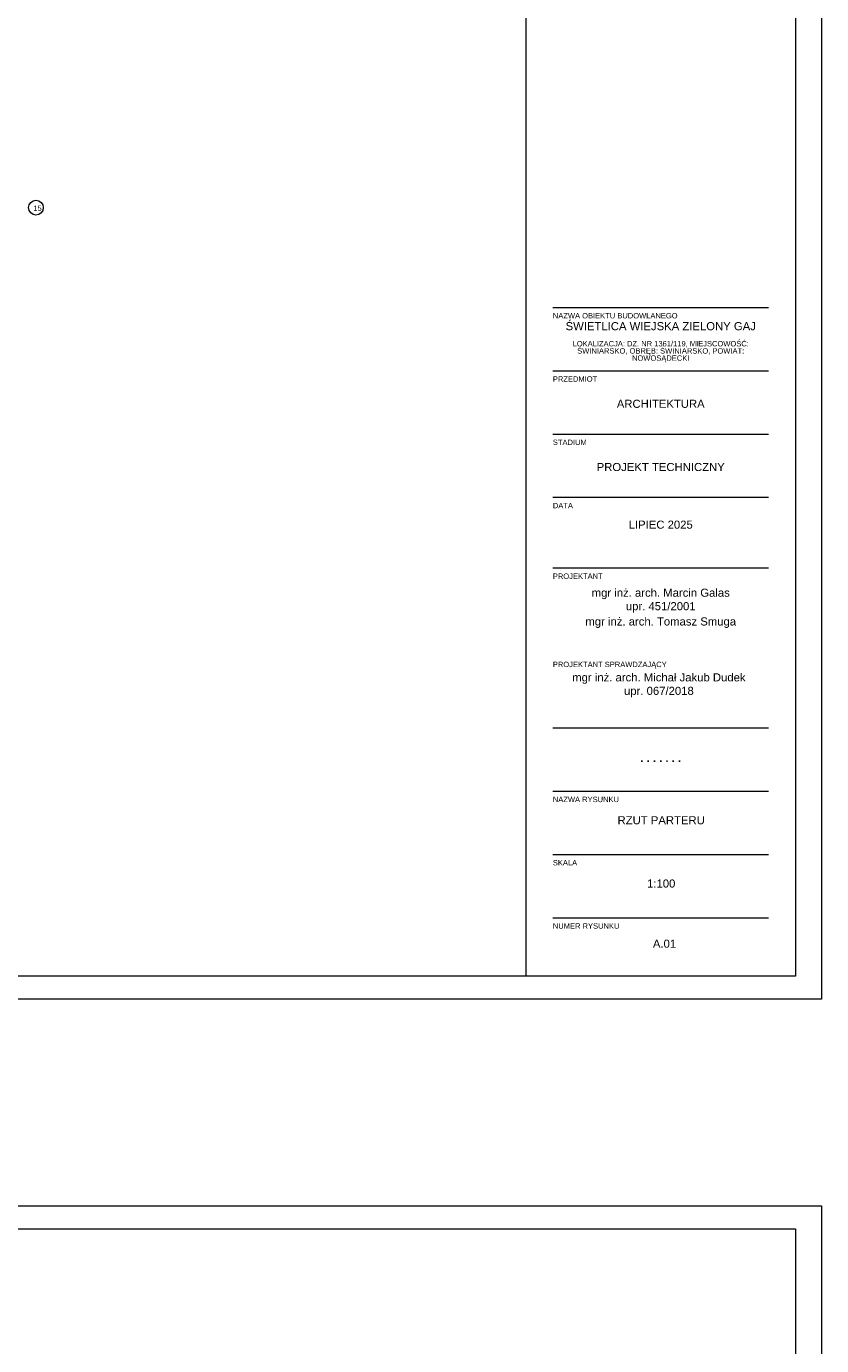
# Model space of a CAD drawing. Header units: millimetres. Extents: x -115268 to 140687, y -37779 to 24471.
# Tile 109 of 256: x 54373 to 55848, y -7935 to -5489. Entities that reach past the tile are written whole.
import ezdxf

# ---------------------------------------------------------------- set-up
doc = ezdxf.new("R2010")
doc.units = ezdxf.units.MM
doc.layers.get('0').update_dxf_attribs({"lineweight": 9})
doc.layers.add('A_CIENKA', color=7, linetype='Continuous', lineweight=9)
doc.layers.add('A_WYMIAR', color=253, linetype='Continuous', lineweight=5, transparency=0.2)
doc.styles.add('Arial', font='arial.ttf')

# ---------------------------------------------------------------- blocks, each defined once
blk = doc.blocks.new('METRYKA11')
for p, q in [((7511378.7, 5508935.2), (7511378.7, 5506025.2)), ((7511878.7, 5508935.2), (7511878.7, 5506025.2)), ((7511428.7, 5507265.3), (7511828.7, 5507265.3)), ((7511428.7, 5507147.9), (7511828.7, 5507147.9)), ((7511428.7, 5507030.5), (7511828.7, 5507030.5)), ((7511428.7, 5506913.2), (7511828.7, 5506913.2)), ((7511428.7, 5506782.2), (7511828.7, 5506782.2)), ((7511428.7, 5506485.6), (7511828.7, 5506485.6)), ((7511428.7, 5506368.2), (7511828.7, 5506368.2)), ((7511428.7, 5506250.9), (7511828.7, 5506250.9)), ((7511428.7, 5506133.5), (7511828.7, 5506133.5))]:
    blk.add_line(p, q)
at = {"ltscale": 80, "char_height": 10, "attachment_point": 1, "style": 'Arial'}
for s, insert, width in [('NAZWA OBIEKTU BUDOWLANEGO', (7511428.7, 5507255), 390.836), ('{\\fArial|b0|i0|c238|p34;PRZEDMIOT}', (7511428.7, 5507137.6), 135.734), ('{\\fArial|b0|i0|c238|p34;STADIUM}', (7511428.7, 5507020.2), 135.734), ('DATA', (7511428.7, 5506902.9), 135.734), ('{\\fArial|b0|i0|c238|p34;PROJEKTANT}', (7511428.7, 5506771.9), 135.734), ('PROJEKTANT SPRAWDZAJĄCY', (7511428.7, 5506608.3), 214.014), ('{\\fArial|b0|i0|c238|p34;NAZWA RYSUNKU}', (7511428.7, 5506357.9), 135.734), ('SKALA', (7511428.7, 5506240.5), 135.734), ('{\\fArial|b0|i0|c238|p34;NUMER RYSUNKU}', (7511428.7, 5506123.2), 135.734)]:
    blk.add_mtext(s, dxfattribs=dict(at, insert=insert, width=width))
at = {"char_height": 15, "width": 400, "attachment_point": 1, "style": 'Arial'}
for s, insert in [('\\pxsm0.8,qc;ŚWIETLICA WIEJSKA ZIELONY GAJ\\P\\psm0.6;\\P\\psm0.8;{\\H0.66667x;LOKALIZACJA: DZ. NR 1361/119, MIEJSCOWOŚĆ: ŚWINIARSKO, OBRĘB: ŚWINIARSKO, POWIAT: NOWOSĄDECKI}', (7511428.7, 5507238.1)), ('\\pxqc;ARCHITEKTURA', (7511428.7, 5507094.2)), ('\\pxqc;PROJEKT TECHNICZNY', (7511428.7, 5506976.9)), ('\\pxqc;LIPIEC 2025', (7511428.7, 5506870)), ('\\pxqc;{\\H0.2x;\\P\\P}mgr inż. arch. Marcin Galas\\Pupr. 451/2001{\\H0.20002x;\\P\\H0.6666x;\\P}mgr inż. arch. Tomasz Smuga', (7511428.7, 5506753.8)), ('\\pxqc;{\\H0.2x;\\P\\P}mgr inż. arch. Michał Jakub Dudek\\Pupr. 067/2018', (7511425.3, 5506596.8))]:
    blk.add_mtext(s, dxfattribs=dict(at, insert=insert))
at = {"insert": (7511428.7, 5506437.3), "char_height": 15, "width": 400, "attachment_point": 1}
blk.add_mtext('\\pxqc;{\\fArial|b1|i0|c238|p34;.^I.^I.^I.^I.^I.^I.}', dxfattribs=at)

msp = doc.modelspace()

# ---------------------------------------------------------------- linework, layer by layer
for p, q in [((55799.31832, -3134.56722), (55799.31832, -7250.13865)), ((55349.31832, -7024.44964), (55749.31832, -7024.44964)), ((55349.31832, -7141.81729), (55749.31832, -7141.81729)), ((55799.31832, -7718.90215), (55799.31832, -11834.47358))]:
    msp.add_line(p, q)
at = {"layer": 'A_CIENKA'}
for points in [[(49907.66685, -3092.13865), (55847.66685, -3092.13865), (55847.66685, -7292.56722), (49907.66685, -7292.56722), (49907.66685, -3092.13865)], [(49907.66685, -7676.47358), (55847.66685, -7676.47358), (55847.66685, -11876.90215), (49907.66685, -11876.90215), (49907.66685, -7676.47358)]]:
    msp.add_lwpolyline(points, dxfattribs=at)
for points in [[(50162.23828, -3134.56722), (55799.31832, -3134.56722), (55799.31832, -7250.13865), (50162.23828, -7250.13865)], [(50162.23828, -7718.90215), (55799.31832, -7718.90215), (55799.31832, -11834.47358), (50162.23828, -11834.47358)]]:
    msp.add_lwpolyline(points, close=True, dxfattribs=at)
at = {"layer": 'A_WYMIAR'}
msp.add_circle((54390.81187, -5824.9068), 13.62687, dxfattribs=at)

# ---------------------------------------------------------------- block references
at = {"layer": 'A_CIENKA', "color": 3}
msp.add_blockref('METRYKA11', (-7456079.35123, -5513275.31122), dxfattribs=at)

# ---------------------------------------------------------------- texts
at = {"char_height": 15, "width": 400, "attachment_point": 1, "style": 'Arial'}
for s, insert in [('\\pxqc;RZUT PARTERU', (55350.22311, -6953.51849)), ('\\pxqc;1:100', (55350.22311, -7070.88613)), ('\\pxqc;A.01', (55356.38966, -7182.50122))]:
    msp.add_mtext(s, dxfattribs=dict(at, insert=insert))
at = {"ltscale": 80, "char_height": 10, "width": 135.7340032, "attachment_point": 1, "style": 'Arial'}
for s, insert in [('SKALA', (55349.31832, -7034.76783)), ('{\\fArial|b0|i0|c238|p34;NUMER RYSUNKU}', (55349.31832, -7152.13548))]:
    msp.add_mtext(s, dxfattribs=dict(at, insert=insert))
at = {"layer": 'A_WYMIAR', "insert": (54386.02264, -5820.95596), "char_height": 10, "attachment_point": 1, "style": 'Arial'}
msp.add_mtext_dynamic_manual_height_columns('15', width=473.6976626, gutter_width=1.25, heights=[0], dxfattribs=at)

doc.saveas('drawing.dxf')
